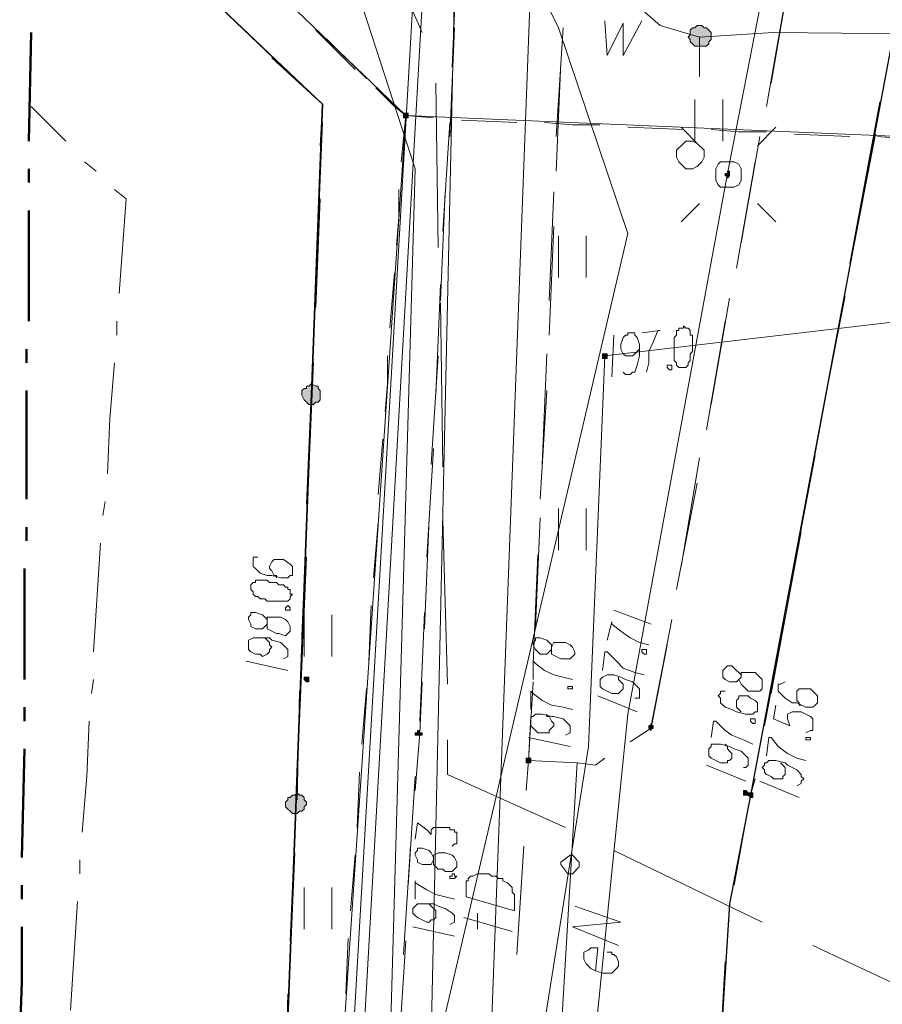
# Model space of a CAD drawing. Header units: metres. Extents: x 7431553 to 7432401, y 5544342 to 5544539.
# Tile 35 of 180: x 7432059 to 7432075, y 5544463 to 5544481. Entities that reach past the tile are written whole.
import ezdxf

# ---------------------------------------------------------------- set-up
doc = ezdxf.new("R2010")
doc.units = ezdxf.units.M
doc.header["$MEASUREMENT"] = 0
doc.layers.add('BG-PR90-PB-PZT-PZT01_2026_04_14$0$MAPA DCP', color=7, linetype='Continuous', lineweight=0)
doc.layers.add('PRIMETECH_XREF', color=7, linetype='Continuous', lineweight=5)

# ---------------------------------------------------------------- blocks, each defined once
blk = doc.blocks.new('BG-PR90-PB-PZT-PZT01_2026_04_14$0$Naddrwiną2025_v2klauzulap')
at = {"layer": 'BG-PR90-PB-PZT-PZT01_2026_04_14$0$MAPA DCP', "linetype": 'Continuous', "lineweight": 0, "transparency": 33554559}
for color, points in [(256, [(7431695.449, 5544486.708), (7431695.492, 5544486.708), (7431695.492, 5544486.708), (7431695.492, 5544486.708), (7431695.492, 5544486.708), (7431695.492, 5544486.708), (7431695.492, 5544486.75), (7431695.492, 5544486.75), (7431695.492, 5544486.75), (7431695.492, 5544486.793), (7431695.492, 5544486.793), (7431695.492, 5544486.793), (7431695.449, 5544486.793), (7431695.449, 5544486.793), (7431695.449, 5544486.793), (7431695.449, 5544486.793), (7431695.407, 5544486.75), (7431695.407, 5544486.75), (7431695.407, 5544486.75), (7431695.407, 5544486.708), (7431695.407, 5544486.708)]), (256, [(7431695.492, 5544486.793), (7431695.492, 5544486.793), (7431695.492, 5544486.793), (7431695.534, 5544486.835), (7431695.534, 5544486.835), (7431695.534, 5544486.835), (7431695.534, 5544486.835), (7431695.534, 5544486.877), (7431695.534, 5544486.877), (7431695.534, 5544486.877), (7431695.492, 5544486.877), (7431695.492, 5544486.877), (7431695.492, 5544486.877), (7431695.492, 5544486.877), (7431695.449, 5544486.877), (7431695.449, 5544486.877), (7431695.449, 5544486.877), (7431695.449, 5544486.877), (7431695.449, 5544486.835), (7431695.449, 5544486.835), (7431695.449, 5544486.835), (7431695.449, 5544486.835), (7431695.449, 5544486.793)]), (256, [(7431684.062, 5544486.412), (7431684.062, 5544486.454), (7431684.104, 5544486.454), (7431684.104, 5544486.454), (7431684.104, 5544486.454), (7431684.104, 5544486.454), (7431684.104, 5544486.454), (7431684.146, 5544486.454), (7431684.146, 5544486.454), (7431684.146, 5544486.454), (7431684.146, 5544486.454), (7431684.146, 5544486.454), (7431684.189, 5544486.412), (7431684.189, 5544486.412), (7431684.146, 5544486.412), (7431684.146, 5544486.412), (7431684.146, 5544486.412), (7431684.146, 5544486.369), (7431684.146, 5544486.369), (7431684.104, 5544486.369), (7431684.104, 5544486.369), (7431684.104, 5544486.412), (7431684.104, 5544486.412)]), (5, [(7431681.606, 5544485.692), (7431681.649, 5544485.734), (7431681.691, 5544485.734), (7431681.733, 5544485.777), (7431681.776, 5544485.819), (7431681.776, 5544485.861), (7431681.776, 5544485.904), (7431681.776, 5544485.988), (7431681.776, 5544486.031), (7431681.733, 5544486.073), (7431681.691, 5544486.073), (7431681.649, 5544486.115), (7431681.606, 5544486.115), (7431681.522, 5544486.115), (7431681.479, 5544486.073), (7431681.437, 5544486.031), (7431681.437, 5544485.988), (7431681.395, 5544485.946), (7431681.395, 5544485.904), (7431681.395, 5544485.861), (7431681.437, 5544485.819), (7431681.437, 5544485.777), (7431681.479, 5544485.734), (7431681.564, 5544485.734), (7431681.564, 5544485.734)]), (256, [(7431694.264, 5544484.972), (7431694.264, 5544484.972), (7431694.264, 5544484.972), (7431694.264, 5544484.972), (7431694.264, 5544484.972), (7431694.306, 5544485.015), (7431694.306, 5544485.015), (7431694.306, 5544485.015), (7431694.264, 5544485.015), (7431694.264, 5544485.057), (7431694.264, 5544485.057), (7431694.264, 5544485.057), (7431694.264, 5544485.057), (7431694.222, 5544485.057), (7431694.222, 5544485.057), (7431694.222, 5544485.057), (7431694.222, 5544485.015), (7431694.222, 5544485.015), (7431694.179, 5544485.015), (7431694.222, 5544485.015), (7431694.222, 5544484.972), (7431694.222, 5544484.972), (7431694.222, 5544484.972), (7431694.222, 5544484.972), (7431694.222, 5544484.972)]), (1, [(7431687.448, 5544484.126), (7431687.448, 5544484.126), (7431687.448, 5544484.126), (7431687.491, 5544484.126), (7431687.491, 5544484.168), (7431687.491, 5544484.168), (7431687.491, 5544484.168), (7431687.491, 5544484.168), (7431687.491, 5544484.21), (7431687.491, 5544484.21), (7431687.448, 5544484.21), (7431687.448, 5544484.21), (7431687.448, 5544484.21), (7431687.448, 5544484.21), (7431687.406, 5544484.21), (7431687.406, 5544484.21), (7431687.406, 5544484.21), (7431687.406, 5544484.168), (7431687.406, 5544484.168), (7431687.406, 5544484.168), (7431687.406, 5544484.168), (7431687.406, 5544484.126), (7431687.406, 5544484.126)]), (256, [(7431694.857, 5544482.729), (7431694.857, 5544482.729), (7431694.899, 5544482.729), (7431694.899, 5544482.729), (7431694.899, 5544482.771), (7431694.899, 5544482.771), (7431694.899, 5544482.771), (7431694.899, 5544482.771), (7431694.899, 5544482.813), (7431694.899, 5544482.813), (7431694.899, 5544482.813), (7431694.857, 5544482.813), (7431694.857, 5544482.813), (7431694.857, 5544482.813), (7431694.857, 5544482.813), (7431694.814, 5544482.813), (7431694.814, 5544482.813), (7431694.814, 5544482.771), (7431694.814, 5544482.771), (7431694.814, 5544482.771), (7431694.814, 5544482.771), (7431694.814, 5544482.729)]), (256, [(7431694.349, 5544480.697), (7431694.391, 5544480.697), (7431694.391, 5544480.824), (7431694.349, 5544480.824), (7431694.349, 5544480.824), (7431694.349, 5544480.781), (7431694.349, 5544480.781), (7431694.306, 5544480.781), (7431694.306, 5544480.781), (7431694.306, 5544480.781), (7431694.306, 5544480.739), (7431694.306, 5544480.739), (7431694.349, 5544480.739), (7431694.349, 5544480.739)]), (256, [(7431683.088, 5544480.527), (7431683.088, 5544480.527), (7431683.088, 5544480.527), (7431683.088, 5544480.57), (7431683.046, 5544480.57), (7431683.046, 5544480.57), (7431683.046, 5544480.57), (7431683.003, 5544480.57), (7431683.003, 5544480.527), (7431683.003, 5544480.527), (7431683.003, 5544480.527), (7431683.003, 5544480.527), (7431683.003, 5544480.485), (7431683.003, 5544480.485), (7431683.046, 5544480.485), (7431683.046, 5544480.485), (7431683.046, 5544480.485), (7431683.088, 5544480.485), (7431683.088, 5544480.485)]), (256, [(7431688.337, 5544478.792), (7431688.337, 5544478.834), (7431688.295, 5544478.876), (7431688.295, 5544478.919), (7431688.253, 5544478.961), (7431688.21, 5544478.961), (7431688.168, 5544478.961), (7431688.126, 5544478.961), (7431688.083, 5544478.961), (7431688.041, 5544478.919), (7431687.999, 5544478.919), (7431687.999, 5544478.876), (7431687.956, 5544478.792), (7431687.999, 5544478.749), (7431687.999, 5544478.707), (7431688.041, 5544478.707), (7431688.041, 5544478.665), (7431688.083, 5544478.622), (7431688.126, 5544478.622), (7431688.168, 5544478.622), (7431688.253, 5544478.665), (7431688.253, 5544478.665), (7431688.295, 5544478.707), (7431688.337, 5544478.749), (7431688.337, 5544478.749)]), (256, [(7431693.375, 5544478.665), (7431693.375, 5544478.665), (7431693.375, 5544478.665), (7431693.417, 5544478.707), (7431693.417, 5544478.707), (7431693.417, 5544478.707), (7431693.417, 5544478.707), (7431693.417, 5544478.749), (7431693.417, 5544478.749), (7431693.417, 5544478.749), (7431693.375, 5544478.749), (7431693.375, 5544478.749), (7431693.375, 5544478.749), (7431693.333, 5544478.749), (7431693.333, 5544478.749), (7431693.333, 5544478.749), (7431693.333, 5544478.749), (7431693.333, 5544478.749), (7431693.333, 5544478.707), (7431693.333, 5544478.707), (7431693.333, 5544478.707), (7431693.333, 5544478.707), (7431693.333, 5544478.665), (7431693.333, 5544478.665), (7431693.333, 5544478.665)]), (256, [(7431695.83, 5544478.495), (7431695.83, 5544478.538), (7431695.788, 5544478.58), (7431695.788, 5544478.622), (7431695.746, 5544478.665), (7431695.703, 5544478.665), (7431695.661, 5544478.707), (7431695.619, 5544478.707), (7431695.576, 5544478.665), (7431695.534, 5544478.665), (7431695.492, 5544478.622), (7431695.492, 5544478.58), (7431695.449, 5544478.538), (7431695.492, 5544478.495), (7431695.492, 5544478.453), (7431695.534, 5544478.411), (7431695.534, 5544478.368), (7431695.576, 5544478.368), (7431695.619, 5544478.326), (7431695.703, 5544478.326), (7431695.746, 5544478.368), (7431695.746, 5544478.368), (7431695.788, 5544478.411), (7431695.83, 5544478.453), (7431695.83, 5544478.453)])]:
    blk.add_hatch(color=color, dxfattribs=at).paths.add_polyline_path(points)
at = {"layer": 'BG-PR90-PB-PZT-PZT01_2026_04_14$0$MAPA DCP', "color": 5, "linetype": 'Continuous', "lineweight": 18, "transparency": 33554687}
for points in [[(7431659.932, 5544535.815), (7431659.762, 5544530.565), (7431666.874, 5544523.919), (7431678.77, 5544512.87), (7431681.437, 5544510.33), (7431681.691, 5544510.076), (7431681.564, 5544509.695), (7431681.649, 5544508.933), (7431681.691, 5544508.383), (7431681.649, 5544505.546), (7431681.606, 5544495.979), (7431681.522, 5544487.258), (7431681.606, 5544485.904), (7431681.395, 5544485.184), (7431678.855, 5544482.263), (7431674.24, 5544477.141), (7431671.319, 5544473.796)], [(7431681.606, 5544485.904), (7431682.326, 5544485.904)], [(7431681.31, 5544484.168), (7431681.945, 5544484.21), (7431681.352, 5544484.507), (7431681.945, 5544484.507), (7431681.31, 5544484.845)]]:
    blk.add_lwpolyline(points, dxfattribs=at)
at = {"layer": 'BG-PR90-PB-PZT-PZT01_2026_04_14$0$MAPA DCP', "color": 1, "linetype": 'Continuous', "lineweight": 18, "transparency": 33554687}
for points in [[(7431635.886, 5544533.105), (7431638.934, 5544531.92), (7431663.403, 5544531.158), (7431665.096, 5544529.211), (7431669.541, 5544523.877), (7431682.876, 5544512.193), (7431686.983, 5544509.06), (7431687.11, 5544505.716), (7431686.813, 5544489.587), (7431687.448, 5544484.168), (7431694.603, 5544483.872), (7431701.503, 5544482.771), (7431706.456, 5544480.57), (7431739.603, 5544478.749), (7431762.082, 5544478.241), (7431770.083, 5544477.86)], [(7431698.243, 5544487.978), (7431699.513, 5544490.687)], [(7431658.365, 5544473.924), (7431661.371, 5544479.342), (7431661.667, 5544486.666), (7431662.26, 5544486.962), (7431666.366, 5544488.528), (7431671.531, 5544488.867), (7431684.104, 5544486.412), (7431694.01, 5544484.591), (7431708.234, 5544483.152), (7431711.197, 5544482.983), (7431711.409, 5544482.94), (7431722.5, 5544485.099), (7431725.802, 5544482.559), (7431743.117, 5544482.517), (7431770.083, 5544481.755)], [(7431696.508, 5544484.337), (7431697.82, 5544487.047)], [(7431698.243, 5544484.422), (7431697.905, 5544483.575), (7431697.82, 5544484.464), (7431697.524, 5544483.618)], [(7431698.709, 5544483.999), (7431698.286, 5544484.041), (7431698.286, 5544483.914), (7431698.328, 5544483.872), (7431698.37, 5544483.787), (7431698.455, 5544483.787), (7431698.497, 5544483.787), (7431698.582, 5544483.829), (7431698.624, 5544483.872), (7431698.667, 5544483.914), (7431698.709, 5544483.999), (7431698.751, 5544484.126), (7431698.751, 5544484.168), (7431698.751, 5544484.253), (7431698.751, 5544484.295), (7431698.667, 5544484.38), (7431698.624, 5544484.422), (7431698.582, 5544484.422), (7431698.54, 5544484.422), (7431698.455, 5544484.38), (7431698.413, 5544484.337), (7431698.413, 5544484.295), (7431698.37, 5544484.295), (7431698.37, 5544484.21)], [(7431694.476, 5544481.289), (7431695.111, 5544481.289), (7431696.084, 5544483.448)], [(7431672.886, 5544473.797), (7431677.839, 5544480.231), (7431680.717, 5544481.416), (7431703.493, 5544480.908), (7431737.148, 5544479.469), (7431752.218, 5544478.665), (7431760.473, 5544478.707), (7431770.083, 5544477.987)], [(7431686.475, 5544481.162), (7431689.48, 5544481.205)], [(7431690.454, 5544481.205), (7431693.46, 5544481.289)], [(7431682.453, 5544481.078), (7431685.459, 5544481.12)], [(7431770.083, 5544477.522), (7431750.567, 5544478.453), (7431714.838, 5544480.231), (7431710.986, 5544479.13), (7431679.49, 5544480.908), (7431677.923, 5544480.019), (7431672.547, 5544473.797)], [(7431678.728, 5544479.723), (7431679.405, 5544479.892), (7431681.522, 5544480.824)], [(7431672.759, 5544473.797), (7431675.934, 5544478.072), (7431684.019, 5544480.697), (7431718.225, 5544479.723), (7431723.94, 5544479.427), (7431745.953, 5544478.665), (7431770.083, 5544477.691)], [(7431770.083, 5544477.352), (7431750.567, 5544478.284), (7431714.838, 5544479.935), (7431711.028, 5544478.919), (7431679.49, 5544480.739), (7431678.093, 5544479.723), (7431672.928, 5544473.797)]]:
    blk.add_lwpolyline(points, dxfattribs=at)
at = {"layer": 'BG-PR90-PB-PZT-PZT01_2026_04_14$0$MAPA DCP', "linetype": 'Continuous', "lineweight": 18, "transparency": 33554687}
for points in [[(7431635.167, 5544516.172), (7431684.527, 5544515.452), (7431683.046, 5544480.527), (7431676.526, 5544473.754)], [(7431770.083, 5544474.643), (7431683.046, 5544480.527), (7431684.527, 5544515.452), (7431709.8, 5544513.844), (7431732.576, 5544512.404), (7431766.188, 5544504.996), (7431770.083, 5544504.869)], [(7431682.792, 5544489.206), (7431685.755, 5544488.655)], [(7431683.384, 5544489.121), (7431685.374, 5544488.74)], [(7431686.348, 5544488.571), (7431688.295, 5544488.19)], [(7431686.729, 5544488.486), (7431689.692, 5544487.936)], [(7431689.269, 5544488.02), (7431691.258, 5544487.639)], [(7431690.666, 5544487.766), (7431693.629, 5544487.216)], [(7431682.453, 5544487.216), (7431680.463, 5544487.555)], [(7431680.929, 5544487.47), (7431682.876, 5544487.131)], [(7431692.232, 5544487.47), (7431694.222, 5544487.089)], [(7431683.257, 5544487.301), (7431683.596, 5544486.962)], [(7431684.993, 5544487.301), (7431684.654, 5544486.962)], [(7431685.374, 5544486.666), (7431683.427, 5544487.004)], [(7431694.603, 5544487.004), (7431695.492, 5544486.835), (7431697.481, 5544486.454), (7431697.566, 5544486.454)], [(7431683.892, 5544486.92), (7431685.84, 5544486.581)], [(7431695.195, 5544486.92), (7431695.492, 5544486.835), (7431697.143, 5544486.539)], [(7431688.337, 5544486.115), (7431686.39, 5544486.454)], [(7431698.159, 5544486.412), (7431700.148, 5544486.285)], [(7431683.511, 5544486.327), (7431682.749, 5544486.327)], [(7431686.813, 5544486.369), (7431688.803, 5544486.031)], [(7431698.54, 5544486.369), (7431701.545, 5544486.2)], [(7431683.257, 5544485.565), (7431683.596, 5544485.904)], [(7431684.993, 5544485.565), (7431684.654, 5544485.904)], [(7431691.301, 5544485.565), (7431689.311, 5544485.904)], [(7431682.749, 5544485.819), (7431683.511, 5544485.819)], [(7431689.777, 5544485.861), (7431691.724, 5544485.48)], [(7431694.222, 5544485.015), (7431692.274, 5544485.396)], [(7431692.74, 5544485.311), (7431694.264, 5544485.015), (7431694.518, 5544484.634)], [(7431695.407, 5544482.729), (7431694.857, 5544482.771), (7431694.899, 5544483.66), (7431694.941, 5544483.999), (7431694.814, 5544484.168)], [(7431694.941, 5544483.999), (7431694.899, 5544483.66), (7431694.857, 5544482.771), (7431694.052, 5544482.813)], [(7431686.009, 5544483.829), (7431685.247, 5544483.829)], [(7431691.004, 5544483.829), (7431690.242, 5544483.829)], [(7431694.899, 5544483.66), (7431702.096, 5544483.237)], [(7431683.427, 5544483.279), (7431681.437, 5544483.406)], [(7431684.062, 5544483.279), (7431682.072, 5544483.364)], [(7431686.432, 5544483.152), (7431684.443, 5544483.237)], [(7431687.067, 5544483.152), (7431685.078, 5544483.237)], [(7431685.247, 5544483.321), (7431686.009, 5544483.321)], [(7431690.242, 5544483.321), (7431691.004, 5544483.321)], [(7431689.438, 5544483.025), (7431687.406, 5544483.11)], [(7431690.073, 5544482.983), (7431688.083, 5544483.11)], [(7431692.401, 5544482.898), (7431690.412, 5544482.983)], [(7431693.079, 5544482.856), (7431691.089, 5544482.94)], [(7431695.407, 5544482.729), (7431694.857, 5544482.771), (7431693.417, 5544482.856)], [(7431698.413, 5544482.559), (7431696.423, 5544482.686)], [(7431680.167, 5544481.459), (7431682.157, 5544481.374)], [(7431683.427, 5544481.332), (7431681.437, 5544481.416)], [(7431683.173, 5544481.332), (7431685.162, 5544481.205)], [(7431686.432, 5544481.162), (7431684.443, 5544481.247)], [(7431686.136, 5544481.162), (7431688.168, 5544481.078)], [(7431689.438, 5544480.993), (7431687.448, 5544481.12)], [(7431689.142, 5544481.035), (7431691.131, 5544480.908)], [(7431692.444, 5544480.866), (7431690.412, 5544480.951)], [(7431692.147, 5544480.866), (7431694.137, 5544480.781)], [(7431695.407, 5544480.697), (7431694.349, 5544480.781), (7431693.417, 5544480.824)], [(7431695.153, 5544480.697), (7431697.143, 5544480.57)], [(7431676.526, 5544473.754), (7431683.046, 5544480.527), (7431770.083, 5544474.643)], [(7431698.413, 5544480.485), (7431696.423, 5544480.612)], [(7431698.159, 5544480.527), (7431700.148, 5544480.4)], [(7431692.952, 5544479.173), (7431692.19, 5544479.173)], [(7431697.947, 5544479.173), (7431697.185, 5544479.173)], [(7431681.987, 5544478.072), (7431682.834, 5544479.003), (7431683.596, 5544478.961)], [(7431686.136, 5544478.876), (7431683.173, 5544479.003)], [(7431684.57, 5544478.961), (7431686.559, 5544478.876)], [(7431690.158, 5544478.707), (7431687.152, 5544478.834)], [(7431687.575, 5544478.834), (7431689.565, 5544478.749)], [(7431690.581, 5544478.707), (7431692.571, 5544478.622)], [(7431694.137, 5544478.58), (7431691.131, 5544478.707)], [(7431692.19, 5544478.665), (7431692.952, 5544478.665)], [(7431697.185, 5544478.665), (7431697.947, 5544478.665)], [(7431682.368, 5544478.495), (7431680.294, 5544476.336)], [(7431693.587, 5544478.58), (7431695.576, 5544478.538)], [(7431698.159, 5544478.411), (7431695.153, 5544478.538)], [(7431696.55, 5544478.495), (7431698.582, 5544478.411)], [(7431702.138, 5544478.284), (7431699.132, 5544478.368)]]:
    blk.add_lwpolyline(points, dxfattribs=at)
at = {"layer": 'BG-PR90-PB-PZT-PZT01_2026_04_14$0$MAPA DCP', "linetype": 'Continuous', "lineweight": 25, "transparency": 33554687}
blk.add_lwpolyline([(7431670.684, 5544491.322), (7431671.7, 5544491.238), (7431672.674, 5544491.111), (7431695.492, 5544486.835), (7431697.481, 5544486.454), (7431702.773, 5544486.115), (7431709.038, 5544485.734), (7431711.367, 5544485.565), (7431714.372, 5544485.523), (7431721.273, 5544486.2), (7431725.337, 5544486.92), (7431728.215, 5544487.216), (7431730.163, 5544487.258), (7431730.84, 5544487.301), (7431739.434, 5544487.089), (7431770.083, 5544486.158)], dxfattribs=at)
at = {"layer": 'BG-PR90-PB-PZT-PZT01_2026_04_14$0$MAPA DCP', "color": 94, "linetype": 'Continuous', "lineweight": 18, "true_color": 0x009a00, "transparency": 33554687}
for points in [[(7431683.427, 5544489.163), (7431683.469, 5544489.671), (7431683.469, 5544490.179)], [(7431683.384, 5544487.639), (7431683.427, 5544488.655)], [(7431683.3, 5544486.115), (7431683.342, 5544486.623), (7431683.342, 5544487.131)], [(7431683.257, 5544484.591), (7431683.3, 5544485.607)], [(7431683.173, 5544483.067), (7431683.215, 5544483.575), (7431683.215, 5544484.083)], [(7431683.13, 5544481.543), (7431683.173, 5544482.559)], [(7431683.892, 5544480.443), (7431683.046, 5544480.527), (7431683.088, 5544481.035)], [(7431682.538, 5544479.977), (7431682.876, 5544480.316), (7431683.046, 5544480.527)], [(7431685.416, 5544480.358), (7431684.908, 5544480.4), (7431684.4, 5544480.4)], [(7431686.94, 5544480.231), (7431685.924, 5544480.316)], [(7431688.464, 5544480.146), (7431687.956, 5544480.189), (7431687.448, 5544480.189)], [(7431689.988, 5544480.019), (7431688.972, 5544480.104)], [(7431691.512, 5544479.935), (7431691.004, 5544479.977), (7431690.496, 5544480.019)], [(7431693.036, 5544479.85), (7431692.02, 5544479.892)], [(7431694.56, 5544479.723), (7431694.052, 5544479.765), (7431693.544, 5544479.808)], [(7431681.479, 5544478.876), (7431682.199, 5544479.596)], [(7431696.084, 5544479.638), (7431695.068, 5544479.681)], [(7431697.608, 5544479.511), (7431697.1, 5544479.554), (7431696.592, 5544479.596)], [(7431699.132, 5544479.427), (7431698.116, 5544479.469)]]:
    blk.add_lwpolyline(points, dxfattribs=at)
at = {"layer": 'BG-PR90-PB-PZT-PZT01_2026_04_14$0$MAPA DCP', "linetype": 'Continuous', "lineweight": 9, "transparency": 33554687}
for points in [[(7431693.417, 5544487.47), (7431693.46, 5544487.385), (7431693.46, 5544487.343), (7431693.587, 5544487.343), (7431693.629, 5544487.385), (7431693.714, 5544487.47), (7431693.798, 5544487.597), (7431693.798, 5544487.682), (7431693.883, 5544487.851), (7431693.883, 5544487.936), (7431693.883, 5544487.978), (7431693.841, 5544488.02), (7431693.798, 5544488.063), (7431693.756, 5544488.063), (7431693.714, 5544488.063), (7431693.671, 5544488.063), (7431693.629, 5544488.02), (7431693.544, 5544487.936), (7431693.544, 5544487.893), (7431693.544, 5544487.851), (7431693.544, 5544487.766), (7431693.544, 5544487.724), (7431693.587, 5544487.682), (7431693.629, 5544487.682), (7431693.671, 5544487.682), (7431693.714, 5544487.682), (7431693.756, 5544487.682), (7431693.798, 5544487.724), (7431693.841, 5544487.724), (7431693.841, 5544487.766)], [(7431693.841, 5544487.301), (7431694.095, 5544487.258), (7431694.222, 5544487.555), (7431694.095, 5544487.512), (7431694.01, 5544487.512), (7431693.968, 5544487.597), (7431693.968, 5544487.639), (7431693.968, 5544487.766), (7431694.01, 5544487.851), (7431694.052, 5544487.936), (7431694.095, 5544487.978), (7431694.222, 5544487.978), (7431694.306, 5544487.978), (7431694.306, 5544487.936), (7431694.349, 5544487.851)], [(7431694.772, 5544487.131), (7431694.433, 5544487.174), (7431694.433, 5544487.216), (7431694.603, 5544487.343), (7431694.73, 5544487.512), (7431694.814, 5544487.682), (7431694.857, 5544487.851)], [(7431695.322, 5544487.682), (7431695.28, 5544487.766), (7431695.238, 5544487.766), (7431695.195, 5544487.809), (7431695.153, 5544487.766), (7431695.111, 5544487.766), (7431695.026, 5544487.682), (7431694.941, 5544487.512), (7431694.899, 5544487.47), (7431694.857, 5544487.301), (7431694.857, 5544487.216), (7431694.857, 5544487.174), (7431694.899, 5544487.131), (7431694.899, 5544487.089), (7431694.941, 5544487.089), (7431694.984, 5544487.047), (7431695.026, 5544487.089), (7431695.068, 5544487.089), (7431695.111, 5544487.131), (7431695.153, 5544487.216), (7431695.195, 5544487.258), (7431695.195, 5544487.301), (7431695.195, 5544487.385), (7431695.195, 5544487.428), (7431695.153, 5544487.428), (7431695.111, 5544487.47), (7431695.068, 5544487.47), (7431695.026, 5544487.47), (7431694.984, 5544487.47), (7431694.941, 5544487.428), (7431694.899, 5544487.385)], [(7431695.238, 5544487.004), (7431695.534, 5544487.724)], [(7431693.375, 5544486.623), (7431693.333, 5544486.666), (7431693.29, 5544486.666), (7431693.248, 5544486.623), (7431693.206, 5544486.581), (7431693.121, 5544486.496), (7431693.121, 5544486.412), (7431693.163, 5544486.369), (7431693.206, 5544486.327), (7431693.248, 5544486.327), (7431693.333, 5544486.327), (7431693.375, 5544486.369), (7431693.417, 5544486.454), (7431693.417, 5544486.539), (7431693.417, 5544486.581), (7431693.375, 5544486.623), (7431693.46, 5544486.666), (7431693.502, 5544486.708), (7431693.587, 5544486.793), (7431693.587, 5544486.835), (7431693.587, 5544486.962), (7431693.587, 5544487.004), (7431693.544, 5544487.047), (7431693.46, 5544487.047), (7431693.375, 5544487.047), (7431693.333, 5544487.004), (7431693.248, 5544486.92), (7431693.248, 5544486.877), (7431693.248, 5544486.793), (7431693.248, 5544486.666), (7431693.333, 5544486.666)], [(7431693.587, 5544486.369), (7431693.587, 5544486.285), (7431693.629, 5544486.285), (7431693.671, 5544486.242), (7431693.714, 5544486.285), (7431693.756, 5544486.285), (7431693.798, 5544486.285), (7431693.883, 5544486.369), (7431693.925, 5544486.496), (7431693.968, 5544486.581), (7431694.01, 5544486.75), (7431694.01, 5544486.835), (7431694.01, 5544486.877), (7431693.968, 5544486.92), (7431693.968, 5544486.962), (7431693.925, 5544486.962), (7431693.883, 5544486.962), (7431693.841, 5544486.962), (7431693.798, 5544486.962), (7431693.756, 5544486.92), (7431693.714, 5544486.835), (7431693.671, 5544486.793), (7431693.671, 5544486.75), (7431693.671, 5544486.666), (7431693.671, 5544486.623), (7431693.714, 5544486.623), (7431693.756, 5544486.581), (7431693.798, 5544486.581), (7431693.841, 5544486.581), (7431693.883, 5544486.581), (7431693.925, 5544486.623), (7431693.968, 5544486.666)], [(7431694.433, 5544486.115), (7431694.137, 5544486.158), (7431694.137, 5544486.2), (7431694.306, 5544486.369), (7431694.391, 5544486.496), (7431694.476, 5544486.708), (7431694.56, 5544486.877)], [(7431694.984, 5544486.708), (7431694.984, 5544486.75), (7431694.941, 5544486.793), (7431694.814, 5544486.793), (7431694.772, 5544486.75), (7431694.687, 5544486.666), (7431694.645, 5544486.539), (7431694.603, 5544486.454), (7431694.56, 5544486.285), (7431694.56, 5544486.2), (7431694.56, 5544486.158), (7431694.56, 5544486.115), (7431694.603, 5544486.115), (7431694.645, 5544486.073), (7431694.687, 5544486.073), (7431694.73, 5544486.073), (7431694.772, 5544486.073), (7431694.814, 5544486.115), (7431694.857, 5544486.2), (7431694.899, 5544486.285), (7431694.899, 5544486.327), (7431694.899, 5544486.412), (7431694.857, 5544486.412), (7431694.857, 5544486.454), (7431694.814, 5544486.496), (7431694.772, 5544486.496), (7431694.73, 5544486.496), (7431694.687, 5544486.454), (7431694.645, 5544486.412), (7431694.603, 5544486.412), (7431694.56, 5544486.369)], [(7431694.941, 5544486.031), (7431695.238, 5544486.75)], [(7431692.105, 5544484.337), (7431692.359, 5544485.015)], [(7431692.655, 5544484.21), (7431692.317, 5544484.295), (7431692.359, 5544484.295), (7431692.486, 5544484.464), (7431692.613, 5544484.634), (7431692.698, 5544484.803), (7431692.74, 5544484.972)], [(7431693.206, 5544484.126), (7431692.867, 5544484.168), (7431692.867, 5544484.21), (7431693.036, 5544484.38), (7431693.163, 5544484.507), (7431693.248, 5544484.718), (7431693.29, 5544484.888)], [(7431693.714, 5544484.718), (7431693.714, 5544484.803), (7431693.544, 5544484.803), (7431693.502, 5544484.761), (7431693.417, 5544484.676), (7431693.375, 5544484.549), (7431693.333, 5544484.464), (7431693.29, 5544484.337), (7431693.29, 5544484.21), (7431693.333, 5544484.126), (7431693.375, 5544484.083), (7431693.417, 5544484.083), (7431693.46, 5544484.083), (7431693.502, 5544484.083), (7431693.544, 5544484.126), (7431693.587, 5544484.21), (7431693.629, 5544484.295), (7431693.629, 5544484.337), (7431693.629, 5544484.422), (7431693.587, 5544484.464), (7431693.544, 5544484.507), (7431693.502, 5544484.507), (7431693.46, 5544484.507), (7431693.417, 5544484.464), (7431693.375, 5544484.422), (7431693.333, 5544484.422)], [(7431693.671, 5544484.041), (7431693.968, 5544484.761)], [(7431692.825, 5544483.194), (7431692.74, 5544483.194), (7431692.698, 5544483.152), (7431692.655, 5544483.11), (7431692.613, 5544482.983), (7431692.613, 5544482.898), (7431692.655, 5544482.898), (7431692.698, 5544482.856), (7431692.74, 5544482.856), (7431692.825, 5544482.898), (7431692.909, 5544482.983), (7431692.909, 5544483.025), (7431692.909, 5544483.11), (7431692.867, 5544483.152), (7431692.825, 5544483.194), (7431692.909, 5544483.194), (7431692.952, 5544483.279), (7431692.994, 5544483.364), (7431692.994, 5544483.406), (7431692.994, 5544483.533), (7431692.952, 5544483.575), (7431692.909, 5544483.618), (7431692.867, 5544483.618), (7431692.782, 5544483.575), (7431692.74, 5544483.533), (7431692.698, 5544483.448), (7431692.698, 5544483.406), (7431692.698, 5544483.279), (7431692.698, 5544483.237), (7431692.782, 5544483.194)], [(7431693.375, 5544482.856), (7431693.036, 5544482.856), (7431693.079, 5544482.898), (7431693.206, 5544483.067), (7431693.29, 5544483.237), (7431693.333, 5544483.406), (7431693.375, 5544483.575)], [(7431693.925, 5544482.813), (7431693.587, 5544482.813), (7431693.629, 5544482.856), (7431693.756, 5544483.025), (7431693.841, 5544483.194), (7431693.883, 5544483.406), (7431693.925, 5544483.575)], [(7431694.391, 5544483.448), (7431694.349, 5544483.533), (7431694.222, 5544483.533), (7431694.179, 5544483.491), (7431694.095, 5544483.406), (7431694.052, 5544483.237), (7431694.052, 5544483.194), (7431694.01, 5544483.025), (7431694.01, 5544482.94), (7431694.01, 5544482.898), (7431694.052, 5544482.856), (7431694.052, 5544482.813), (7431694.095, 5544482.813), (7431694.179, 5544482.813), (7431694.222, 5544482.813), (7431694.264, 5544482.856), (7431694.349, 5544482.94), (7431694.349, 5544483.025), (7431694.349, 5544483.067), (7431694.349, 5544483.152), (7431694.306, 5544483.152), (7431694.264, 5544483.194), (7431694.222, 5544483.237), (7431694.179, 5544483.237), (7431694.137, 5544483.194), (7431694.052, 5544483.152), (7431694.052, 5544483.11), (7431694.01, 5544483.11)], [(7431694.433, 5544482.771), (7431694.603, 5544483.533)], [(7431696.296, 5544480.697), (7431696, 5544480.739), (7431696.127, 5544480.908), (7431696.211, 5544480.993), (7431696.169, 5544480.993), (7431696.127, 5544480.993), (7431696.084, 5544481.035), (7431696.084, 5544481.078), (7431696.084, 5544481.12), (7431696.084, 5544481.162), (7431696.084, 5544481.205), (7431696.084, 5544481.247), (7431696.084, 5544481.289), (7431696.084, 5544481.332), (7431696.127, 5544481.332), (7431696.127, 5544481.374), (7431696.127, 5544481.416), (7431696.169, 5544481.416), (7431696.169, 5544481.459), (7431696.211, 5544481.459), (7431696.254, 5544481.459), (7431696.296, 5544481.459), (7431696.338, 5544481.459), (7431696.381, 5544481.459), (7431696.381, 5544481.416), (7431696.423, 5544481.374)], [(7431696.677, 5544481.035), (7431696.635, 5544481.035), (7431696.55, 5544480.993), (7431696.508, 5544480.951), (7431696.465, 5544480.824), (7431696.465, 5544480.739), (7431696.508, 5544480.739), (7431696.55, 5544480.697), (7431696.592, 5544480.697), (7431696.677, 5544480.739), (7431696.719, 5544480.739), (7431696.762, 5544480.824), (7431696.762, 5544480.866), (7431696.762, 5544480.951), (7431696.762, 5544480.993), (7431696.677, 5544481.035), (7431696.762, 5544481.035), (7431696.846, 5544481.12), (7431696.846, 5544481.205), (7431696.889, 5544481.247), (7431696.889, 5544481.374), (7431696.846, 5544481.416), (7431696.804, 5544481.459), (7431696.719, 5544481.459), (7431696.635, 5544481.416), (7431696.592, 5544481.374), (7431696.55, 5544481.247), (7431696.55, 5544481.12), (7431696.592, 5544481.035), (7431696.635, 5544481.035)], [(7431697.397, 5544480.697), (7431697.058, 5544480.697), (7431697.1, 5544480.697), (7431697.227, 5544480.908), (7431697.312, 5544481.078), (7431697.354, 5544481.247), (7431697.397, 5544481.416)], [(7431697.862, 5544481.332), (7431697.82, 5544481.416), (7431697.693, 5544481.416), (7431697.651, 5544481.374), (7431697.566, 5544481.247), (7431697.524, 5544481.12), (7431697.481, 5544481.035), (7431697.481, 5544480.866), (7431697.481, 5544480.781), (7431697.481, 5544480.739), (7431697.524, 5544480.697), (7431697.566, 5544480.654), (7431697.651, 5544480.654), (7431697.693, 5544480.697), (7431697.735, 5544480.739), (7431697.778, 5544480.824), (7431697.82, 5544480.908), (7431697.82, 5544480.951), (7431697.778, 5544480.993), (7431697.778, 5544481.035), (7431697.735, 5544481.078), (7431697.693, 5544481.078), (7431697.651, 5544481.078), (7431697.608, 5544481.078), (7431697.566, 5544481.035), (7431697.524, 5544480.993), (7431697.481, 5544480.951)], [(7431697.905, 5544480.654), (7431698.074, 5544481.416)], [(7431691.131, 5544477.818), (7431691.131, 5544477.733), (7431691.301, 5544477.733), (7431691.343, 5544477.776), (7431691.428, 5544477.86), (7431691.47, 5544477.987), (7431691.47, 5544478.072), (7431691.512, 5544478.241), (7431691.512, 5544478.326), (7431691.512, 5544478.368), (7431691.47, 5544478.411), (7431691.47, 5544478.453), (7431691.428, 5544478.453), (7431691.343, 5544478.453), (7431691.301, 5544478.453), (7431691.258, 5544478.411), (7431691.174, 5544478.284), (7431691.174, 5544478.241), (7431691.174, 5544478.199), (7431691.174, 5544478.114), (7431691.216, 5544478.072), (7431691.301, 5544478.03), (7431691.343, 5544478.03), (7431691.385, 5544478.072), (7431691.47, 5544478.114), (7431691.47, 5544478.157), (7431691.512, 5544478.157)], [(7431692.359, 5544477.987), (7431692.274, 5544477.987), (7431692.232, 5544477.945), (7431692.19, 5544477.903), (7431692.147, 5544477.776), (7431692.147, 5544477.691), (7431692.19, 5544477.691), (7431692.232, 5544477.649), (7431692.274, 5544477.649), (7431692.359, 5544477.691), (7431692.401, 5544477.691), (7431692.444, 5544477.776), (7431692.444, 5544477.818), (7431692.444, 5544477.903), (7431692.401, 5544477.945), (7431692.359, 5544477.987), (7431692.444, 5544477.987), (7431692.486, 5544478.072), (7431692.528, 5544478.157), (7431692.528, 5544478.199), (7431692.571, 5544478.326), (7431692.528, 5544478.368), (7431692.486, 5544478.411), (7431692.401, 5544478.411), (7431692.317, 5544478.368), (7431692.274, 5544478.326), (7431692.232, 5544478.241), (7431692.232, 5544478.199), (7431692.232, 5544478.072), (7431692.232, 5544477.987), (7431692.317, 5544477.987)], [(7431692.994, 5544478.284), (7431692.952, 5544478.368), (7431692.825, 5544478.368), (7431692.782, 5544478.326), (7431692.698, 5544478.241), (7431692.655, 5544478.072), (7431692.613, 5544478.03), (7431692.613, 5544477.86), (7431692.613, 5544477.733), (7431692.655, 5544477.649), (7431692.698, 5544477.649), (7431692.74, 5544477.649), (7431692.782, 5544477.649), (7431692.825, 5544477.649), (7431692.867, 5544477.691), (7431692.909, 5544477.776), (7431692.909, 5544477.86), (7431692.952, 5544477.903), (7431692.909, 5544477.987), (7431692.867, 5544478.03), (7431692.825, 5544478.03), (7431692.782, 5544478.072), (7431692.74, 5544478.03), (7431692.698, 5544478.03), (7431692.655, 5544477.987), (7431692.613, 5544477.945)], [(7431693.036, 5544477.606), (7431693.206, 5544478.368)]]:
    blk.add_lwpolyline(points, dxfattribs=at)
for points in [[(7431694.476, 5544487.851), (7431694.433, 5544487.851), (7431694.433, 5544487.936), (7431694.476, 5544487.936), (7431694.476, 5544487.893)], [(7431694.137, 5544486.835), (7431694.095, 5544486.835), (7431694.095, 5544486.92), (7431694.179, 5544486.92), (7431694.179, 5544486.877)], [(7431692.867, 5544484.845), (7431692.825, 5544484.845), (7431692.825, 5544484.93), (7431692.909, 5544484.93), (7431692.909, 5544484.888)], [(7431693.544, 5544483.491), (7431693.502, 5544483.491), (7431693.502, 5544483.575), (7431693.544, 5544483.575), (7431693.544, 5544483.533)], [(7431696.973, 5544481.332), (7431696.973, 5544481.374), (7431696.931, 5544481.374), (7431696.931, 5544481.416), (7431696.973, 5544481.416), (7431696.973, 5544481.459), (7431697.016, 5544481.416), (7431697.016, 5544481.374), (7431697.016, 5544481.332)], [(7431691.682, 5544477.691), (7431691.724, 5544477.691), (7431691.766, 5544477.733), (7431691.809, 5544477.733), (7431691.851, 5544477.776), (7431691.851, 5544477.818), (7431691.893, 5544477.86), (7431691.893, 5544477.903), (7431691.893, 5544477.945), (7431691.936, 5544477.987), (7431691.936, 5544478.072), (7431691.936, 5544478.157), (7431691.936, 5544478.241), (7431691.936, 5544478.284), (7431691.936, 5544478.326), (7431691.936, 5544478.368), (7431691.893, 5544478.411), (7431691.851, 5544478.411), (7431691.809, 5544478.453), (7431691.809, 5544478.411), (7431691.766, 5544478.411), (7431691.724, 5544478.411), (7431691.724, 5544478.368), (7431691.682, 5544478.368), (7431691.682, 5544478.326), (7431691.639, 5544478.284), (7431691.639, 5544478.241), (7431691.639, 5544478.199), (7431691.597, 5544478.157), (7431691.597, 5544478.114), (7431691.597, 5544478.072), (7431691.597, 5544478.03), (7431691.555, 5544477.987), (7431691.555, 5544477.945), (7431691.555, 5544477.903), (7431691.555, 5544477.86), (7431691.555, 5544477.818), (7431691.555, 5544477.776), (7431691.597, 5544477.776), (7431691.597, 5544477.733), (7431691.639, 5544477.691)], [(7431692.063, 5544478.326), (7431692.02, 5544478.368), (7431692.063, 5544478.411), (7431692.105, 5544478.411), (7431692.105, 5544478.368), (7431692.105, 5544478.326)]]:
    blk.add_lwpolyline(points, close=True, dxfattribs=at)
at = {"layer": 'BG-PR90-PB-PZT-PZT01_2026_04_14$0$MAPA DCP', "linetype": 'Continuous', "lineweight": 0, "transparency": 33554687}
for points in [[(7431695.449, 5544486.708), (7431695.492, 5544486.708), (7431695.492, 5544486.708), (7431695.492, 5544486.708), (7431695.492, 5544486.708), (7431695.492, 5544486.708), (7431695.492, 5544486.75), (7431695.492, 5544486.75), (7431695.492, 5544486.75), (7431695.492, 5544486.793), (7431695.492, 5544486.793), (7431695.492, 5544486.793), (7431695.449, 5544486.793), (7431695.449, 5544486.793), (7431695.449, 5544486.793), (7431695.449, 5544486.793), (7431695.407, 5544486.75), (7431695.407, 5544486.75), (7431695.407, 5544486.75), (7431695.407, 5544486.708), (7431695.407, 5544486.708), (7431695.449, 5544486.708), (7431695.449, 5544486.708)], [(7431695.492, 5544486.793), (7431695.492, 5544486.793), (7431695.492, 5544486.793), (7431695.534, 5544486.835), (7431695.534, 5544486.835), (7431695.534, 5544486.835), (7431695.534, 5544486.835), (7431695.534, 5544486.877), (7431695.534, 5544486.877), (7431695.534, 5544486.877), (7431695.492, 5544486.877), (7431695.492, 5544486.877), (7431695.492, 5544486.877), (7431695.492, 5544486.877), (7431695.449, 5544486.877), (7431695.449, 5544486.877), (7431695.449, 5544486.877), (7431695.449, 5544486.877), (7431695.449, 5544486.835), (7431695.449, 5544486.835), (7431695.449, 5544486.835), (7431695.449, 5544486.835), (7431695.449, 5544486.793)], [(7431684.062, 5544486.412), (7431684.062, 5544486.454), (7431684.104, 5544486.454), (7431684.104, 5544486.454), (7431684.104, 5544486.454), (7431684.104, 5544486.454), (7431684.104, 5544486.454), (7431684.146, 5544486.454), (7431684.146, 5544486.454), (7431684.146, 5544486.454), (7431684.146, 5544486.454), (7431684.146, 5544486.454), (7431684.189, 5544486.412), (7431684.189, 5544486.412), (7431684.146, 5544486.412), (7431684.146, 5544486.412), (7431684.146, 5544486.412), (7431684.146, 5544486.369), (7431684.146, 5544486.369), (7431684.104, 5544486.369), (7431684.104, 5544486.369), (7431684.104, 5544486.412), (7431684.104, 5544486.412)], [(7431694.264, 5544484.972), (7431694.264, 5544484.972), (7431694.264, 5544484.972), (7431694.264, 5544484.972), (7431694.264, 5544484.972), (7431694.306, 5544485.015), (7431694.306, 5544485.015), (7431694.306, 5544485.015), (7431694.264, 5544485.015), (7431694.264, 5544485.057), (7431694.264, 5544485.057), (7431694.264, 5544485.057), (7431694.264, 5544485.057), (7431694.222, 5544485.057), (7431694.222, 5544485.057), (7431694.222, 5544485.057), (7431694.222, 5544485.015), (7431694.222, 5544485.015), (7431694.179, 5544485.015), (7431694.222, 5544485.015), (7431694.222, 5544484.972), (7431694.222, 5544484.972), (7431694.222, 5544484.972), (7431694.222, 5544484.972)], [(7431694.857, 5544482.729), (7431694.857, 5544482.729), (7431694.899, 5544482.729), (7431694.899, 5544482.729), (7431694.899, 5544482.771), (7431694.899, 5544482.771), (7431694.899, 5544482.771), (7431694.899, 5544482.771), (7431694.899, 5544482.813), (7431694.899, 5544482.813), (7431694.899, 5544482.813), (7431694.857, 5544482.813), (7431694.857, 5544482.813), (7431694.857, 5544482.813), (7431694.857, 5544482.813), (7431694.814, 5544482.813), (7431694.814, 5544482.813), (7431694.814, 5544482.771), (7431694.814, 5544482.771), (7431694.814, 5544482.771), (7431694.814, 5544482.771), (7431694.814, 5544482.729), (7431694.857, 5544482.729)], [(7431694.349, 5544480.697), (7431694.391, 5544480.697), (7431694.391, 5544480.824), (7431694.349, 5544480.824), (7431694.349, 5544480.824), (7431694.349, 5544480.781), (7431694.349, 5544480.781), (7431694.306, 5544480.781), (7431694.306, 5544480.781), (7431694.306, 5544480.781), (7431694.306, 5544480.739), (7431694.306, 5544480.739), (7431694.349, 5544480.739), (7431694.349, 5544480.739)], [(7431683.088, 5544480.527), (7431683.088, 5544480.527), (7431683.088, 5544480.527), (7431683.088, 5544480.57), (7431683.046, 5544480.57), (7431683.046, 5544480.57), (7431683.046, 5544480.57), (7431683.003, 5544480.57), (7431683.003, 5544480.527), (7431683.003, 5544480.527), (7431683.003, 5544480.527), (7431683.003, 5544480.527), (7431683.003, 5544480.485), (7431683.003, 5544480.485), (7431683.046, 5544480.485), (7431683.046, 5544480.485), (7431683.046, 5544480.485), (7431683.088, 5544480.485), (7431683.088, 5544480.485)], [(7431688.337, 5544478.792), (7431688.337, 5544478.834), (7431688.295, 5544478.876), (7431688.295, 5544478.919), (7431688.253, 5544478.961), (7431688.21, 5544478.961), (7431688.168, 5544478.961), (7431688.126, 5544478.961), (7431688.083, 5544478.961), (7431688.041, 5544478.919), (7431687.999, 5544478.919), (7431687.999, 5544478.876), (7431687.956, 5544478.792), (7431687.999, 5544478.749), (7431687.999, 5544478.707), (7431688.041, 5544478.707), (7431688.041, 5544478.665), (7431688.083, 5544478.622), (7431688.126, 5544478.622), (7431688.168, 5544478.622), (7431688.253, 5544478.665), (7431688.253, 5544478.665), (7431688.295, 5544478.707), (7431688.337, 5544478.749)], [(7431693.375, 5544478.665), (7431693.375, 5544478.665), (7431693.375, 5544478.665), (7431693.417, 5544478.707), (7431693.417, 5544478.707), (7431693.417, 5544478.707), (7431693.417, 5544478.707), (7431693.417, 5544478.749), (7431693.417, 5544478.749), (7431693.417, 5544478.749), (7431693.375, 5544478.749), (7431693.375, 5544478.749), (7431693.375, 5544478.749), (7431693.333, 5544478.749), (7431693.333, 5544478.749), (7431693.333, 5544478.749), (7431693.333, 5544478.749), (7431693.333, 5544478.749), (7431693.333, 5544478.707), (7431693.333, 5544478.707), (7431693.333, 5544478.707), (7431693.333, 5544478.707), (7431693.333, 5544478.665), (7431693.333, 5544478.665)], [(7431695.83, 5544478.495), (7431695.83, 5544478.538), (7431695.788, 5544478.58), (7431695.788, 5544478.622), (7431695.746, 5544478.665), (7431695.703, 5544478.665), (7431695.661, 5544478.707), (7431695.619, 5544478.707), (7431695.576, 5544478.665), (7431695.534, 5544478.665), (7431695.492, 5544478.622), (7431695.492, 5544478.58), (7431695.449, 5544478.538), (7431695.492, 5544478.495), (7431695.492, 5544478.453), (7431695.534, 5544478.411), (7431695.534, 5544478.368), (7431695.576, 5544478.368), (7431695.619, 5544478.326), (7431695.703, 5544478.326), (7431695.746, 5544478.368), (7431695.746, 5544478.368), (7431695.788, 5544478.411), (7431695.83, 5544478.453)]]:
    blk.add_lwpolyline(points, close=True, dxfattribs=at)
at = {"layer": 'BG-PR90-PB-PZT-PZT01_2026_04_14$0$MAPA DCP', "linetype": 'Continuous', "lineweight": 18, "transparency": 33554687}
for points in [[(7431683.892, 5544486.412), (7431683.892, 5544486.539), (7431683.935, 5544486.623), (7431684.019, 5544486.666), (7431684.062, 5544486.666), (7431684.104, 5544486.666), (7431684.189, 5544486.666), (7431684.231, 5544486.666), (7431684.316, 5544486.623), (7431684.358, 5544486.539), (7431684.358, 5544486.496), (7431684.358, 5544486.412), (7431684.358, 5544486.369), (7431684.358, 5544486.285), (7431684.316, 5544486.242), (7431684.231, 5544486.2), (7431684.189, 5544486.2), (7431684.104, 5544486.2), (7431684.062, 5544486.2), (7431684.019, 5544486.2), (7431683.935, 5544486.242), (7431683.892, 5544486.285), (7431683.892, 5544486.369)], [(7431696.592, 5544483.533), (7431696.592, 5544483.575), (7431696.719, 5544483.702), (7431696.804, 5544483.702), (7431696.931, 5544483.575), (7431696.931, 5544483.491), (7431696.762, 5544483.364), (7431696.719, 5544483.364)]]:
    blk.add_lwpolyline(points, close=True, dxfattribs=at)
at = {"layer": 'BG-PR90-PB-PZT-PZT01_2026_04_14$0$MAPA DCP', "color": 5, "linetype": 'Continuous', "lineweight": 0, "transparency": 33554687}
blk.add_lwpolyline([(7431681.606, 5544485.692), (7431681.649, 5544485.734), (7431681.691, 5544485.734), (7431681.733, 5544485.777), (7431681.776, 5544485.819), (7431681.776, 5544485.861), (7431681.776, 5544485.904), (7431681.776, 5544485.988), (7431681.776, 5544486.031), (7431681.733, 5544486.073), (7431681.691, 5544486.073), (7431681.649, 5544486.115), (7431681.606, 5544486.115), (7431681.522, 5544486.115), (7431681.479, 5544486.073), (7431681.437, 5544486.031), (7431681.437, 5544485.988), (7431681.395, 5544485.946), (7431681.395, 5544485.904), (7431681.395, 5544485.861), (7431681.437, 5544485.819), (7431681.437, 5544485.777), (7431681.479, 5544485.734), (7431681.564, 5544485.734)], close=True, dxfattribs=at)
at = {"layer": 'BG-PR90-PB-PZT-PZT01_2026_04_14$0$MAPA DCP', "color": 5, "linetype": 'Continuous', "lineweight": 18, "transparency": 33554687}
blk.add_lwpolyline([(7431683.511, 5544485.734), (7431683.511, 5544485.777), (7431683.554, 5544485.861), (7431683.596, 5544485.904), (7431683.638, 5544485.946), (7431683.681, 5544485.988), (7431683.765, 5544485.988), (7431683.808, 5544485.988), (7431683.892, 5544485.946), (7431683.935, 5544485.904), (7431683.977, 5544485.861), (7431684.019, 5544485.777), (7431684.019, 5544485.734), (7431684.019, 5544485.65), (7431683.977, 5544485.607), (7431683.935, 5544485.565), (7431683.892, 5544485.523), (7431683.808, 5544485.48), (7431683.765, 5544485.48), (7431683.681, 5544485.48), (7431683.638, 5544485.523), (7431683.596, 5544485.565), (7431683.554, 5544485.607), (7431683.511, 5544485.65)], close=True, dxfattribs=at)
at = {"layer": 'BG-PR90-PB-PZT-PZT01_2026_04_14$0$MAPA DCP', "color": 1, "linetype": 'Continuous', "lineweight": 9, "transparency": 33554687}
for points in [[(7431686.898, 5544485.607), (7431686.94, 5544485.607), (7431686.94, 5544485.523), (7431686.983, 5544485.523), (7431686.983, 5544485.48), (7431687.025, 5544485.48), (7431687.067, 5544485.48), (7431687.11, 5544485.438), (7431687.152, 5544485.438), (7431687.194, 5544485.438), (7431687.279, 5544485.438), (7431687.364, 5544485.438), (7431687.448, 5544485.438), (7431687.491, 5544485.438), (7431687.533, 5544485.438), (7431687.575, 5544485.48), (7431687.618, 5544485.48), (7431687.66, 5544485.523), (7431687.66, 5544485.565), (7431687.66, 5544485.607), (7431687.66, 5544485.65), (7431687.618, 5544485.692), (7431687.575, 5544485.692), (7431687.533, 5544485.734), (7431687.491, 5544485.734), (7431687.448, 5544485.734), (7431687.406, 5544485.734), (7431687.364, 5544485.777), (7431687.321, 5544485.777), (7431687.279, 5544485.777), (7431687.237, 5544485.777), (7431687.194, 5544485.777), (7431687.152, 5544485.777), (7431687.11, 5544485.777), (7431687.067, 5544485.777), (7431687.067, 5544485.734), (7431687.025, 5544485.734), (7431686.983, 5544485.734), (7431686.94, 5544485.692), (7431686.94, 5544485.65)], [(7431687.618, 5544485.353), (7431687.618, 5544485.396), (7431687.702, 5544485.396), (7431687.702, 5544485.353), (7431687.66, 5544485.311), (7431687.618, 5544485.311)]]:
    blk.add_lwpolyline(points, close=True, dxfattribs=at)
for points in [[(7431687.025, 5544484.845), (7431686.983, 5544485.184), (7431686.983, 5544485.142), (7431687.194, 5544485.057), (7431687.364, 5544484.972), (7431687.575, 5544484.972), (7431687.745, 5544484.93)], [(7431687.745, 5544484.507), (7431687.787, 5544484.549), (7431687.787, 5544484.634), (7431687.745, 5544484.676), (7431687.745, 5544484.718), (7431687.618, 5544484.761), (7431687.448, 5544484.803), (7431687.406, 5544484.803), (7431687.237, 5544484.803), (7431687.11, 5544484.761), (7431687.067, 5544484.718), (7431687.025, 5544484.718), (7431687.025, 5544484.676), (7431687.025, 5544484.591), (7431687.067, 5544484.591), (7431687.067, 5544484.549), (7431687.11, 5544484.507), (7431687.237, 5544484.464), (7431687.279, 5544484.464), (7431687.321, 5544484.464), (7431687.406, 5544484.507), (7431687.448, 5544484.549), (7431687.448, 5544484.591), (7431687.448, 5544484.634), (7431687.448, 5544484.676), (7431687.406, 5544484.718), (7431687.364, 5544484.761), (7431687.321, 5544484.803)], [(7431687.067, 5544484.337), (7431687.829, 5544484.295)]]:
    blk.add_lwpolyline(points, dxfattribs=at)
at = {"layer": 'BG-PR90-PB-PZT-PZT01_2026_04_14$0$MAPA DCP', "linetype": 'Continuous', "lineweight": -3, "transparency": 33554687}
blk.add_lwpolyline([(7431694.264, 5544484.972), (7431694.264, 5544484.972), (7431694.264, 5544484.972), (7431694.264, 5544484.972), (7431694.264, 5544484.972), (7431694.306, 5544485.015), (7431694.306, 5544485.015), (7431694.306, 5544485.015), (7431694.264, 5544485.015), (7431694.264, 5544485.057), (7431694.264, 5544485.057), (7431694.264, 5544485.057), (7431694.264, 5544485.057), (7431694.222, 5544485.057), (7431694.222, 5544485.057), (7431694.222, 5544485.057), (7431694.222, 5544485.015), (7431694.222, 5544485.015), (7431694.179, 5544485.015), (7431694.222, 5544485.015), (7431694.222, 5544484.972), (7431694.222, 5544484.972), (7431694.222, 5544484.972), (7431694.222, 5544484.972), (7431694.222, 5544484.972)], dxfattribs=at)
at = {"layer": 'BG-PR90-PB-PZT-PZT01_2026_04_14$0$MAPA DCP', "linetype": 'Continuous', "lineweight": 0, "transparency": 33554495}
blk.add_lwpolyline([(7431694.179, 5544485.015), (7431694.222, 5544485.015)], dxfattribs=at)
at = {"layer": 'BG-PR90-PB-PZT-PZT01_2026_04_14$0$MAPA DCP', "color": 30, "linetype": 'Continuous', "lineweight": 18, "true_color": 0xff6500, "transparency": 33554687}
for points in [[(7431667.89, 5544473.839), (7431670.007, 5544477.691), (7431681.437, 5544483.321), (7431685.205, 5544484.591), (7431704.212, 5544480.146), (7431735.708, 5544477.86), (7431770.083, 5544477.564)], [(7431727.157, 5544480.951), (7431726.395, 5544481.12), (7431721.188, 5544481.289), (7431677.119, 5544482.94)], [(7431697.989, 5544482.475), (7431697.735, 5544481.586)], [(7431697.947, 5544481.84), (7431697.651, 5544481.84)]]:
    blk.add_lwpolyline(points, dxfattribs=at)
at = {"layer": 'BG-PR90-PB-PZT-PZT01_2026_04_14$0$MAPA DCP', "color": 1, "linetype": 'Continuous', "lineweight": 0, "transparency": 33554687}
blk.add_lwpolyline([(7431687.448, 5544484.126), (7431687.448, 5544484.126), (7431687.448, 5544484.126), (7431687.491, 5544484.126), (7431687.491, 5544484.168), (7431687.491, 5544484.168), (7431687.491, 5544484.168), (7431687.491, 5544484.168), (7431687.491, 5544484.21), (7431687.491, 5544484.21), (7431687.448, 5544484.21), (7431687.448, 5544484.21), (7431687.448, 5544484.21), (7431687.448, 5544484.21), (7431687.406, 5544484.21), (7431687.406, 5544484.21), (7431687.406, 5544484.21), (7431687.406, 5544484.168), (7431687.406, 5544484.168), (7431687.406, 5544484.168), (7431687.406, 5544484.168), (7431687.406, 5544484.126), (7431687.406, 5544484.126)], close=True, dxfattribs=at)
at = {"layer": 'BG-PR90-PB-PZT-PZT01_2026_04_14$0$MAPA DCP', "color": 30, "linetype": 'Continuous', "lineweight": 18, "true_color": 0xff6500, "transparency": 33554687}
blk.add_lwpolyline([(7431697.354, 5544481.628), (7431697.058, 5544481.628), (7431697.058, 5544481.67), (7431697.016, 5544481.67), (7431696.973, 5544481.713), (7431696.973, 5544481.755), (7431696.931, 5544481.84), (7431696.931, 5544481.967), (7431696.931, 5544482.051), (7431696.973, 5544482.094), (7431696.973, 5544482.136), (7431696.973, 5544482.178), (7431697.016, 5544482.221), (7431697.016, 5544482.305), (7431697.058, 5544482.305), (7431697.1, 5544482.39), (7431697.143, 5544482.432), (7431697.185, 5544482.475), (7431697.27, 5544482.475), (7431697.312, 5544482.517), (7431697.354, 5544482.517), (7431697.608, 5544482.517)], close=True, dxfattribs=at)
at = {"layer": 'BG-PR90-PB-PZT-PZT01_2026_04_14$0$MAPA DCP', "color": 4, "linetype": 'Continuous', "lineweight": 18, "transparency": 33554687}
for points in [[(7431683.892, 5544480.443), (7431683.046, 5544480.527), (7431682.707, 5544480.146)], [(7431685.416, 5544480.358), (7431684.908, 5544480.4), (7431684.4, 5544480.4)], [(7431686.94, 5544480.231), (7431685.924, 5544480.316)], [(7431688.464, 5544480.146), (7431687.956, 5544480.189), (7431687.448, 5544480.189)], [(7431689.988, 5544480.019), (7431688.972, 5544480.104)], [(7431691.512, 5544479.935), (7431691.004, 5544479.977), (7431690.496, 5544480.019)], [(7431682.368, 5544479.808), (7431681.649, 5544479.088)], [(7431693.036, 5544479.85), (7431692.02, 5544479.892)], [(7431694.56, 5544479.723), (7431694.052, 5544479.765), (7431693.544, 5544479.808)], [(7431696.084, 5544479.638), (7431695.068, 5544479.681)], [(7431697.608, 5544479.511), (7431697.1, 5544479.554), (7431696.592, 5544479.596)], [(7431699.132, 5544479.427), (7431698.116, 5544479.469)], [(7431686.305, 5544475.278), (7431684.57, 5544475.405), (7431684.4, 5544475.193)], [(7431687.067, 5544475.236), (7431686.813, 5544475.236)], [(7431689.607, 5544475.066), (7431688.591, 5544475.109), (7431687.575, 5544475.193)], [(7431690.369, 5544474.982), (7431690.115, 5544475.024)], [(7431692.867, 5544474.812), (7431690.877, 5544474.939)], [(7431684.062, 5544474.855), (7431683.892, 5544474.643)], [(7431693.629, 5544474.77), (7431693.375, 5544474.812)], [(7431696.169, 5544474.601), (7431695.153, 5544474.686), (7431694.137, 5544474.728)], [(7431696.931, 5544474.559), (7431696.677, 5544474.559)], [(7431699.429, 5544474.389), (7431697.439, 5544474.516)], [(7431683.511, 5544474.305), (7431682.876, 5544473.67)]]:
    blk.add_lwpolyline(points, dxfattribs=at)
at = {"layer": 'BG-PR90-PB-PZT-PZT01_2026_04_14$0$MAPA DCP', "linetype": 'Continuous', "lineweight": 35, "transparency": 33554687}
blk.add_lwpolyline([(7431770.083, 5544475.532), (7431752.811, 5544476.294), (7431729.739, 5544477.268), (7431708.446, 5544478.03), (7431682.834, 5544479.003), (7431677.839, 5544473.754)], dxfattribs=at)
at = {"layer": 'BG-PR90-PB-PZT-PZT01_2026_04_14$0$MAPA DCP', "linetype": 'Continuous', "lineweight": 50, "transparency": 33554687}
for points in [[(7431681.522, 5544473.67), (7431683.511, 5544473.627)], [(7431684.019, 5544473.627), (7431684.273, 5544473.627)], [(7431684.781, 5544473.627), (7431685.797, 5544473.627), (7431686.813, 5544473.627)], [(7431687.321, 5544473.585), (7431687.575, 5544473.585)], [(7431688.083, 5544473.585), (7431690.073, 5544473.585)], [(7431690.581, 5544473.585), (7431690.835, 5544473.585)], [(7431691.343, 5544473.543), (7431692.359, 5544473.543), (7431693.375, 5544473.543)], [(7431693.883, 5544473.543), (7431694.137, 5544473.543)], [(7431694.645, 5544473.543), (7431696.635, 5544473.5)], [(7431697.143, 5544473.5), (7431697.397, 5544473.5)], [(7431697.905, 5544473.5), (7431698.921, 5544473.5), (7431699.937, 5544473.458)]]:
    blk.add_lwpolyline(points, dxfattribs=at)
blk = doc.blocks.new('BG-PR90-PB-PZT-PZT01_2026_04_14')
at = {"layer": 'BG-PR90-PB-PZT-PZT01_2026_04_14$0$MAPA DCP', "rotation": 270}
blk.add_blockref('BG-PR90-PB-PZT-PZT01_2026_04_14$0$Naddrwiną2025_v2klauzulap', (1887585.788, 12976162.34), dxfattribs=at)

msp = doc.modelspace()

# ---------------------------------------------------------------- block references
at = {"layer": 'PRIMETECH_XREF', "linetype": 'Continuous', "lineweight": 0, "rotation": 360}
msp.add_blockref('BG-PR90-PB-PZT-PZT01_2026_04_14', (0, 0), dxfattribs=at)

doc.saveas('drawing.dxf')
